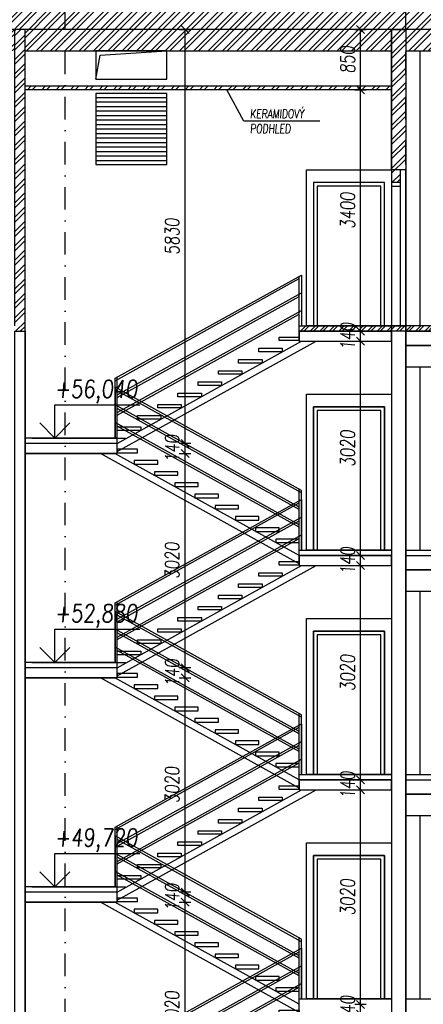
# Model space of a CAD drawing. Header units: millimetres. Extents: x 22267 to 193155, y 329430 to 541733.
# Tile 83 of 89: x 140697 to 146385, y 392595 to 406463. Entities that reach past the tile are written whole.
import ezdxf

# ---------------------------------------------------------------- set-up
doc = ezdxf.new("R2010")
doc.units = ezdxf.units.MM
doc.linetypes.add('ČERCHOVANÁ', pattern=[25.4, 12.7, -6.35, 0, -6.35])
for name, color, linetype in [('BOURÁNÍ FASÁDY', 30, 'Continuous'), ('BOURÁNÍ PODLAHY', 30, 'Continuous'), ('BOURÁNÍ PŘÍČEK', 30, 'Continuous'), ('DVERE', 4, 'Continuous'), ('KOTY', 7, 'Continuous'), ('KOTY_100', 7, 'Continuous'), ('KÓTY BP PŘÍČKY', 255, 'Continuous'), ('OSY', 7, 'Continuous'), ('TENKA', 4, 'Continuous'), ('TLUSTA', 2, 'Continuous'), ('ŽB', 1, 'Continuous')]:
    doc.layers.add(name, color=color, linetype=linetype)
doc.styles.add('CS-ROMANS', font='romans.shx', dxfattribs={"width": 0.75, "oblique": 5})
doc.styles.add('CS-ROMANS_100', font='romans.shx', dxfattribs={"width": 0.75, "oblique": 5, "height": 200})
doc.styles.add('ROMANS', font='romans.shx', dxfattribs={"width": 0.75, "oblique": 5, "height": 200})
doc.dimstyles.new('A_KÓTA_100', dxfattribs={"dimtxt": 200, "dimasz": 4, "dimexe": 100, "dimexo": 1500, "dimgap": 80, "dimtad": 1, "dimdec": 0, "dimdsep": 46, "dimtxsty": 'CS-ROMANS_100', "dimblk": 'KOT_CARA20', "dimcen": 90, "dimse1": 1, "dimse2": 1, "dimclrd": 256, "dimclre": 256, "dimclrt": 256, "dimadec": 0, "dimazin": 0, "dimtfac": 1, "dimtdec": 0, "dimtix": 1, "dimtmove": 2, "dimatfit": 3, "dimldrblk": 'OBLIQUE', "dimfxl": 1, "dimfxlon": 1, "dimtolj": 1, "dimarcsym": 0})

# ---------------------------------------------------------------- blocks, each defined once
blk = doc.blocks.new('VÝŠKOVÁ KÓTA 1')
at = {"ltscale": 0.25}
for p, q in [((0, 3.76), (9.59, 3.76)), ((0, 0), (0, 3.76)), ((0, 0), (-1.7, 1.7)), ((0, 0), (1.7, 1.7))]:
    blk.add_line(p, q, dxfattribs=at)
at = {"style": 'ROMANS', "oblique": 5, "width": 0.8}
blk.add_attdef('VÝŠKA', (0, 4.54), '', height=2, dxfattribs=at)
blk = doc.blocks.new('BUDOVA_A_schodiste_rez')
at = {"layer": 'TENKA', "color": 7}
for p, q in [((37, 2297), (37, 1580)), ((2663, 841), (37, 2297)), ((2663, 807), (67, 2246)), ((2632, 608), (37, 2047)), ((2632, 574), (67, 1996)), ((2632, 358), (37, 1797)), ((2632, 324), (67, 1746)), ((37, -739), (2663, 717)), ((2663, 717), (2663, 0)), ((37, -773), (2632, 666)), ((67, -972), (2663, 467)), ((67, -1006), (2632, 416)), ((67, -1222), (2663, 217)), ((67, -1256), (2632, 166))]:
    blk.add_line(p, q, dxfattribs=at)
for points in [[(67, 1580), (67, 2280)], [(2632, 0), (2632, 858)], [(2663, 0), (2663, 841)], [(2632, 0), (2632, 700)], [(37, -1580), (37, -739)], [(67, -1580), (67, -722)]]:
    blk.add_lwpolyline(points, dxfattribs=at)
at = {"layer": 'TENKA'}
for points in [[(352, 1422), (67, 1422), (67, 1372), (352, 1372)], [(637, 1264), (307, 1264), (307, 1214), (637, 1214)], [(922, 1106), (592, 1106), (592, 1056), (922, 1056)], [(1207, 948), (877, 948), (877, 898), (1207, 898)], [(1492, 790), (1162, 790), (1162, 740), (1492, 740)], [(1777, 632), (1447, 632), (1447, 582), (1777, 582)], [(2062, 474), (1732, 474), (1732, 424), (2062, 424)], [(2347, 316), (2017, 316), (2017, 266), (2347, 266)], [(2632, 158), (2302, 158), (2302, 108), (2632, 108)], [(2347, -158), (2632, -158), (2632, -208), (2347, -208)], [(2062, -316), (2393, -316), (2393, -366), (2062, -366)], [(1777, -474), (2108, -474), (2108, -524), (1777, -524)], [(1492, -632), (1823, -632), (1823, -682), (1492, -682)], [(1207, -790), (1538, -790), (1538, -840), (1207, -840)], [(922, -948), (1253, -948), (1253, -998), (922, -998)], [(637, -1106), (968, -1106), (968, -1156), (637, -1156)], [(352, -1264), (683, -1264), (683, -1314), (352, -1314)], [(67, -1422), (398, -1422), (398, -1472), (67, -1472)]]:
    blk.add_lwpolyline(points, close=True, dxfattribs=at)
for points in [[(2632, -189), (-171, 1365)], [(2632, -75), (35, 1365)], [(67, -1655), (2665, -215)], [(67, -1769), (2871, -215)]]:
    blk.add_lwpolyline(points, dxfattribs=at)
blk = doc.blocks.new('KOT_CARA20')
for p, q in [((0, 0), (-14.1, -14.1)), ((0, 20), (0, -20)), ((0, 0), (14.1, 14.1))]:
    blk.add_line(p, q)
blk = doc.blocks.new('*D3261')
at = {"layer": 'Defpoints', "color": 0, "transparency": 16777216}
for p in [(141576, 394035), (143027, 394035), (141573, 391015)]:
    blk.add_point(p, dxfattribs=at)
at = {"layer": 'KOTY_100', "lineweight": -2, "transparency": 16777216}
blk.add_line((143027, 391019), (143027, 394031), dxfattribs=at)
at = {"layer": 'KOTY_100', "lineweight": -2, "transparency": 16777216, "xscale": 4, "yscale": 4, "zscale": 4}
for p, rotation in [((143027, 394035), 90), ((143027, 391015), 270)]:
    blk.add_blockref('KOT_CARA20', p, dxfattribs=dict(at, rotation=rotation))
at = {"layer": 'KOTY_100', "transparency": 16777216, "insert": (142847, 392525), "char_height": 200, "attachment_point": 5, "rotation": 90, "style": 'CS-ROMANS_100'}
blk.add_mtext('\\A1;3020', dxfattribs=at)
blk = doc.blocks.new('_OBLIQUE')
at = {"color": 0, "linetype": 'ByBlock', "ltscale": 15}
blk.add_line((-0.5, -0.5), (0.5, 0.5), dxfattribs=at)
blk = doc.blocks.new('*D3262')
at = {"layer": 'Defpoints', "color": 0, "transparency": 16777216}
for p in [(141576, 394175), (143027, 394175), (141576, 394035)]:
    blk.add_point(p, dxfattribs=at)
at = {"layer": 'KOTY_100', "lineweight": -2, "transparency": 16777216}
for p, q in [((143027, 394179), (143027, 394183)), ((143027, 394035), (143027, 394175)), ((143027, 394031), (143027, 394027))]:
    blk.add_line(p, q, dxfattribs=at)
at = {"layer": 'KOTY_100', "lineweight": -2, "transparency": 16777216, "xscale": 4, "yscale": 4, "zscale": 4}
for p, rotation in [((143027, 394175), 270), ((143027, 394035), 90)]:
    blk.add_blockref('KOT_CARA20', p, dxfattribs=dict(at, rotation=rotation))
at = {"layer": 'KOTY_100', "transparency": 16777216, "insert": (142847, 394105), "char_height": 200, "attachment_point": 5, "rotation": 90, "style": 'CS-ROMANS_100'}
blk.add_mtext('\\A1;140', dxfattribs=at)
blk = doc.blocks.new('*D3263')
at = {"layer": 'Defpoints', "color": 0, "transparency": 16777216}
for p in [(141529, 397195), (143027, 397195), (141576, 394175)]:
    blk.add_point(p, dxfattribs=at)
at = {"layer": 'KOTY_100', "lineweight": -2, "transparency": 16777216}
blk.add_line((143027, 394179), (143027, 397191), dxfattribs=at)
at = {"layer": 'KOTY_100', "lineweight": -2, "transparency": 16777216, "xscale": 4, "yscale": 4, "zscale": 4}
for p, rotation in [((143027, 397195), 90), ((143027, 394175), 270)]:
    blk.add_blockref('KOT_CARA20', p, dxfattribs=dict(at, rotation=rotation))
at = {"layer": 'KOTY_100', "transparency": 16777216, "insert": (142847, 395685), "char_height": 200, "attachment_point": 5, "rotation": 90, "style": 'CS-ROMANS_100'}
blk.add_mtext('\\A1;3020', dxfattribs=at)
blk = doc.blocks.new('*D3264')
at = {"layer": 'Defpoints', "color": 0, "transparency": 16777216}
for p in [(141529, 397335), (143027, 397335), (141529, 397195)]:
    blk.add_point(p, dxfattribs=at)
at = {"layer": 'KOTY_100', "lineweight": -2, "transparency": 16777216}
for p, q in [((143027, 397339), (143027, 397343)), ((143027, 397195), (143027, 397335)), ((143027, 397191), (143027, 397187))]:
    blk.add_line(p, q, dxfattribs=at)
at = {"layer": 'KOTY_100', "lineweight": -2, "transparency": 16777216, "xscale": 4, "yscale": 4, "zscale": 4}
for p, rotation in [((143027, 397335), 270), ((143027, 397195), 90)]:
    blk.add_blockref('KOT_CARA20', p, dxfattribs=dict(at, rotation=rotation))
at = {"layer": 'KOTY_100', "transparency": 16777216, "insert": (142847, 397265), "char_height": 200, "attachment_point": 5, "rotation": 90, "style": 'CS-ROMANS_100'}
blk.add_mtext('\\A1;140', dxfattribs=at)
blk = doc.blocks.new('*D3265')
at = {"layer": 'Defpoints', "color": 0, "transparency": 16777216}
for p in [(141479, 400355), (143027, 400355), (141529, 397335)]:
    blk.add_point(p, dxfattribs=at)
at = {"layer": 'KOTY_100', "lineweight": -2, "transparency": 16777216}
blk.add_line((143027, 397339), (143027, 400351), dxfattribs=at)
at = {"layer": 'KOTY_100', "lineweight": -2, "transparency": 16777216, "xscale": 4, "yscale": 4, "zscale": 4}
for p, rotation in [((143027, 400355), 90), ((143027, 397335), 270)]:
    blk.add_blockref('KOT_CARA20', p, dxfattribs=dict(at, rotation=rotation))
at = {"layer": 'KOTY_100', "transparency": 16777216, "insert": (142847, 398845), "char_height": 200, "attachment_point": 5, "rotation": 90, "style": 'CS-ROMANS_100'}
blk.add_mtext('\\A1;3020', dxfattribs=at)
blk = doc.blocks.new('*D3266')
at = {"layer": 'Defpoints', "color": 0, "transparency": 16777216}
for p in [(141474, 400495), (143027, 400495), (141479, 400355)]:
    blk.add_point(p, dxfattribs=at)
at = {"layer": 'KOTY_100', "lineweight": -2, "transparency": 16777216}
for p, q in [((143027, 400499), (143027, 400503)), ((143027, 400355), (143027, 400495)), ((143027, 400351), (143027, 400347))]:
    blk.add_line(p, q, dxfattribs=at)
at = {"layer": 'KOTY_100', "lineweight": -2, "transparency": 16777216, "xscale": 4, "yscale": 4, "zscale": 4}
for p, rotation in [((143027, 400495), 270), ((143027, 400355), 90)]:
    blk.add_blockref('KOT_CARA20', p, dxfattribs=dict(at, rotation=rotation))
at = {"layer": 'KOTY_100', "transparency": 16777216, "insert": (142847, 400425), "char_height": 200, "attachment_point": 5, "rotation": 90, "style": 'CS-ROMANS_100'}
blk.add_mtext('\\A1;140', dxfattribs=at)
blk = doc.blocks.new('*D3267')
at = {"layer": 'Defpoints', "color": 0, "transparency": 16777216}
for p in [(143027, 406325), (143220, 406325), (141474, 400495)]:
    blk.add_point(p, dxfattribs=at)
at = {"layer": 'KOTY_100', "lineweight": -2, "transparency": 16777216}
blk.add_line((143027, 400499), (143027, 406321), dxfattribs=at)
at = {"layer": 'KOTY_100', "lineweight": -2, "transparency": 16777216, "xscale": 4, "yscale": 4, "zscale": 4}
for p, rotation in [((143027, 406325), 90), ((143027, 400495), 270)]:
    blk.add_blockref('KOT_CARA20', p, dxfattribs=dict(at, rotation=rotation))
at = {"layer": 'KOTY_100', "transparency": 16777216, "insert": (142847, 403410), "char_height": 200, "attachment_point": 5, "rotation": 90, "style": 'CS-ROMANS_100'}
blk.add_mtext('\\A1;5830', dxfattribs=at)
blk = doc.blocks.new('*D3339')
at = {"layer": 'Defpoints', "color": 0, "transparency": 16777216}
for p in [(145498, 392595), (145678, 392595), (145594, 392455)]:
    blk.add_point(p, dxfattribs=at)
at = {"layer": 'KOTY_100', "lineweight": -2, "transparency": 16777216}
for p, q in [((145498, 392599), (145498, 392603)), ((145498, 392455), (145498, 392595)), ((145498, 392451), (145498, 392447))]:
    blk.add_line(p, q, dxfattribs=at)
at = {"layer": 'KOTY_100', "lineweight": -2, "transparency": 16777216, "xscale": 4, "yscale": 4, "zscale": 4}
for p, rotation in [((145498, 392595), 270), ((145498, 392455), 90)]:
    blk.add_blockref('KOT_CARA20', p, dxfattribs=dict(at, rotation=rotation))
at = {"layer": 'KOTY_100', "transparency": 16777216, "insert": (145318, 392525), "char_height": 200, "attachment_point": 5, "rotation": 90, "style": 'CS-ROMANS_100'}
blk.add_mtext('\\A1;140', dxfattribs=at)
blk = doc.blocks.new('*D3340')
at = {"layer": 'Defpoints', "color": 0, "transparency": 16777216}
for p in [(145498, 395615), (145594, 395615), (145678, 392595)]:
    blk.add_point(p, dxfattribs=at)
at = {"layer": 'KOTY_100', "lineweight": -2, "transparency": 16777216}
blk.add_line((145498, 392599), (145498, 395611), dxfattribs=at)
at = {"layer": 'KOTY_100', "lineweight": -2, "transparency": 16777216, "xscale": 4, "yscale": 4, "zscale": 4}
for p, rotation in [((145498, 395615), 90), ((145498, 392595), 270)]:
    blk.add_blockref('KOT_CARA20', p, dxfattribs=dict(at, rotation=rotation))
at = {"layer": 'KOTY_100', "transparency": 16777216, "insert": (145318, 394105), "char_height": 200, "attachment_point": 5, "rotation": 90, "style": 'CS-ROMANS_100'}
blk.add_mtext('\\A1;3020', dxfattribs=at)
blk = doc.blocks.new('*D3341')
at = {"layer": 'Defpoints', "color": 0, "transparency": 16777216}
for p in [(145498, 395755), (145594, 395755), (145594, 395615)]:
    blk.add_point(p, dxfattribs=at)
at = {"layer": 'KOTY_100', "lineweight": -2, "transparency": 16777216}
for p, q in [((145498, 395759), (145498, 395763)), ((145498, 395615), (145498, 395755)), ((145498, 395611), (145498, 395607))]:
    blk.add_line(p, q, dxfattribs=at)
at = {"layer": 'KOTY_100', "lineweight": -2, "transparency": 16777216, "xscale": 4, "yscale": 4, "zscale": 4}
for p, rotation in [((145498, 395755), 270), ((145498, 395615), 90)]:
    blk.add_blockref('KOT_CARA20', p, dxfattribs=dict(at, rotation=rotation))
at = {"layer": 'KOTY_100', "transparency": 16777216, "insert": (145318, 395685), "char_height": 200, "attachment_point": 5, "rotation": 90, "style": 'CS-ROMANS_100'}
blk.add_mtext('\\A1;140', dxfattribs=at)
blk = doc.blocks.new('*D3342')
at = {"layer": 'Defpoints', "color": 0, "transparency": 16777216}
for p in [(145498, 398775), (145650, 398775), (145594, 395755)]:
    blk.add_point(p, dxfattribs=at)
at = {"layer": 'KOTY_100', "lineweight": -2, "transparency": 16777216}
blk.add_line((145498, 395759), (145498, 398771), dxfattribs=at)
at = {"layer": 'KOTY_100', "lineweight": -2, "transparency": 16777216, "xscale": 4, "yscale": 4, "zscale": 4}
for p, rotation in [((145498, 398775), 90), ((145498, 395755), 270)]:
    blk.add_blockref('KOT_CARA20', p, dxfattribs=dict(at, rotation=rotation))
at = {"layer": 'KOTY_100', "transparency": 16777216, "insert": (145318, 397265), "char_height": 200, "attachment_point": 5, "rotation": 90, "style": 'CS-ROMANS_100'}
blk.add_mtext('\\A1;3020', dxfattribs=at)
blk = doc.blocks.new('*D3343')
at = {"layer": 'Defpoints', "color": 0, "transparency": 16777216}
for p in [(145498, 398915), (145678, 398915), (145650, 398775)]:
    blk.add_point(p, dxfattribs=at)
at = {"layer": 'KOTY_100', "lineweight": -2, "transparency": 16777216}
for p, q in [((145498, 398919), (145498, 398923)), ((145498, 398775), (145498, 398915)), ((145498, 398771), (145498, 398767))]:
    blk.add_line(p, q, dxfattribs=at)
at = {"layer": 'KOTY_100', "lineweight": -2, "transparency": 16777216, "xscale": 4, "yscale": 4, "zscale": 4}
for p, rotation in [((145498, 398915), 270), ((145498, 398775), 90)]:
    blk.add_blockref('KOT_CARA20', p, dxfattribs=dict(at, rotation=rotation))
at = {"layer": 'KOTY_100', "transparency": 16777216, "insert": (145318, 398845), "char_height": 200, "attachment_point": 5, "rotation": 90, "style": 'CS-ROMANS_100'}
blk.add_mtext('\\A1;140', dxfattribs=at)
blk = doc.blocks.new('*D3344')
at = {"layer": 'Defpoints', "color": 0, "transparency": 16777216}
for p in [(145498, 401935), (145594, 401935), (145678, 398915)]:
    blk.add_point(p, dxfattribs=at)
at = {"layer": 'KOTY_100', "lineweight": -2, "transparency": 16777216}
blk.add_line((145498, 398919), (145498, 401931), dxfattribs=at)
at = {"layer": 'KOTY_100', "lineweight": -2, "transparency": 16777216, "xscale": 4, "yscale": 4, "zscale": 4}
for p, rotation in [((145498, 401935), 90), ((145498, 398915), 270)]:
    blk.add_blockref('KOT_CARA20', p, dxfattribs=dict(at, rotation=rotation))
at = {"layer": 'KOTY_100', "transparency": 16777216, "insert": (145318, 400425), "char_height": 200, "attachment_point": 5, "rotation": 90, "style": 'CS-ROMANS_100'}
blk.add_mtext('\\A1;3020', dxfattribs=at)
blk = doc.blocks.new('*D3345')
at = {"layer": 'Defpoints', "color": 0, "transparency": 16777216}
for p in [(145498, 402075), (145594, 402075), (145594, 401935)]:
    blk.add_point(p, dxfattribs=at)
at = {"layer": 'KOTY_100', "lineweight": -2, "transparency": 16777216}
for p, q in [((145498, 402079), (145498, 402083)), ((145498, 401935), (145498, 402075)), ((145498, 401931), (145498, 401927))]:
    blk.add_line(p, q, dxfattribs=at)
at = {"layer": 'KOTY_100', "lineweight": -2, "transparency": 16777216, "xscale": 4, "yscale": 4, "zscale": 4}
for p, rotation in [((145498, 402075), 270), ((145498, 401935), 90)]:
    blk.add_blockref('KOT_CARA20', p, dxfattribs=dict(at, rotation=rotation))
at = {"layer": 'KOTY_100', "transparency": 16777216, "insert": (145318, 402005), "char_height": 200, "attachment_point": 5, "rotation": 90, "style": 'CS-ROMANS_100'}
blk.add_mtext('\\A1;140', dxfattribs=at)
blk = doc.blocks.new('*D3346')
at = {"layer": 'Defpoints', "color": 0, "transparency": 16777216}
for p in [(145498, 405475), (145637, 405475), (145594, 402075)]:
    blk.add_point(p, dxfattribs=at)
at = {"layer": 'KOTY_100', "lineweight": -2, "transparency": 16777216}
blk.add_line((145498, 402079), (145498, 405471), dxfattribs=at)
at = {"layer": 'KOTY_100', "lineweight": -2, "transparency": 16777216, "xscale": 4, "yscale": 4, "zscale": 4}
for p, rotation in [((145498, 405475), 90), ((145498, 402075), 270)]:
    blk.add_blockref('KOT_CARA20', p, dxfattribs=dict(at, rotation=rotation))
at = {"layer": 'KOTY_100', "transparency": 16777216, "insert": (145318, 403775), "char_height": 200, "attachment_point": 5, "rotation": 90, "style": 'CS-ROMANS_100'}
blk.add_mtext('\\A1;3400', dxfattribs=at)
blk = doc.blocks.new('*D3347')
at = {"layer": 'Defpoints', "color": 0, "transparency": 16777216}
for p in [(145498, 406325), (145662, 406325), (145637, 405475)]:
    blk.add_point(p, dxfattribs=at)
at = {"layer": 'KOTY_100', "lineweight": -2, "transparency": 16777216}
blk.add_line((145498, 405479), (145498, 406321), dxfattribs=at)
at = {"layer": 'KOTY_100', "lineweight": -2, "transparency": 16777216, "xscale": 4, "yscale": 4, "zscale": 4}
for p, rotation in [((145498, 406325), 90), ((145498, 405475), 270)]:
    blk.add_blockref('KOT_CARA20', p, dxfattribs=dict(at, rotation=rotation))
at = {"layer": 'KOTY_100', "transparency": 16777216, "insert": (145318, 405900), "char_height": 200, "attachment_point": 5, "rotation": 90, "style": 'CS-ROMANS_100'}
blk.add_mtext('\\A1;850', dxfattribs=at)

msp = doc.modelspace()

# ---------------------------------------------------------------- hatches: boundary and pattern name
at = {"layer": 'BOURÁNÍ FASÁDY'}
h = msp.add_hatch(dxfattribs=at)
h.set_pattern_fill('ANSI31', color=256, scale=20, angle=135)
h.set_pattern_definition([(180, (43284.25, 370697.944), (-1e-14, -63.5), [])])
h.paths.add_polyline_path([(141772.4, 405425.5), (142772.4, 405425.5), (142772.4, 404425.5), (141772.4, 404425.5)])
at = {"layer": 'BOURÁNÍ PODLAHY'}
h = msp.add_hatch(dxfattribs=at)
h.set_pattern_fill('ANSI32', color=256, scale=10)
h.paths.add_polyline_path([(145937.4, 402150.5), (144637.4, 402150.5), (144637.4, 402075.5), (145937.4, 402075.5)])
h.paths.add_polyline_path([(146137.4, 402150.5), (145937.4, 402150.5), (145937.4, 402075.5), (146137.4, 402075.5)])
h.paths.add_polyline_path([(150937.4, 402150.5), (146137.4, 402150.5), (146137.4, 402075.5), (150937.4, 402075.5)])
h.paths.add_polyline_path([(151987.4, 402150.5), (150937.4, 402150.5), (150937.4, 402075.5), (151987.4, 402075.5)])
at = {"layer": 'BOURÁNÍ PŘÍČEK'}
h = msp.add_hatch(dxfattribs=at)
h.set_pattern_fill('ANSI32', color=256, scale=15)
h.paths.add_polyline_path([(136537.4, 406600.5), (131737.4, 406600.5), (131737.4, 406325.5), (136537.4, 406325.5)])
h.paths.add_polyline_path([(131737.4, 406600.5), (129937.4, 406600.5), (129937.4, 406325.5), (131737.4, 406325.5)])
h.paths.add_polyline_path([(131737.4, 406325.5), (129937.4, 406325.5), (129937.4, 406025.5), (131737.4, 406025.5)])
h.paths.add_polyline_path([(134074.9, 406325.5), (131737.4, 406325.5), (131737.4, 406025.5), (134074.9, 406025.5)])
h.paths.add_polyline_path([(136537.4, 406325.5), (134224.9, 406325.5), (134224.9, 406025.5), (136537.4, 406025.5)])
h.paths.add_polyline_path([(141337.4, 406600.5), (136537.4, 406600.5), (136537.4, 406325.5), (136737.4, 406325.5), (141337.4, 406325.5)])
h.paths.add_polyline_path([(138672.4, 406325.5), (136737.4, 406325.5), (136737.4, 406025.5), (138672.4, 406025.5)])
h.paths.add_polyline_path([(140622.4, 406325.5), (138747.4, 406325.5), (138747.4, 406025.5), (140622.4, 406025.5)])
h.paths.add_polyline_path([(141337.4, 406325.5), (140772.4, 406325.5), (140772.4, 406025.5), (141337.4, 406025.5)])
h.paths.add_polyline_path([(146137.4, 406325.5), (141337.4, 406325.5), (141337.4, 406025.5), (145937.4, 406025.5), (145937.4, 404170.5), (146062.4, 404170.5), (146062.4, 404350.5), (146137.4, 404350.5), (146137.4, 406025.5)])
h.paths.add_polyline_path([(146137.4, 406600.5), (141337.4, 406600.5), (141337.4, 406325.5), (146137.4, 406325.5)])
h.paths.add_polyline_path([(152737.4, 406600.5), (146137.4, 406600.5), (146137.4, 406325.5), (152737.4, 406325.5)])
h.paths.add_polyline_path([(152737.4, 406325.5), (150937.4, 406325.5), (150937.4, 406025.5), (152737.4, 406025.5)])
h.paths.add_polyline_path([(150937.4, 406325.5), (146137.4, 406325.5), (146137.4, 406025.5), (150937.4, 406025.5)])
h = msp.add_hatch(dxfattribs=at)
h.set_pattern_fill('ANSI32', color=256, scale=15)
h.set_pattern_definition([(45, (102111.44, 50), (-101.02788, 101.02788), []), (45, (102178.79, 50), (-101.02788, 101.02788), [])])
h.paths.add_polyline_path([(145937.4, 405525.5), (140772.4, 405525.5), (140772.4, 406325.5), (140622.4, 406325.5), (140622.4, 402075.5), (140772.4, 402075.5), (140772.4, 405475.5), (145937.4, 405475.5)])

# ---------------------------------------------------------------- linework, layer by layer
at = {"layer": 'BOURÁNÍ FASÁDY'}
for points in [[(152737.4, 406325.5), (129937.4, 406325.5)], [(140772.4, 402075.5), (140772.4, 406325.5), (140622.4, 406325.5), (140622.4, 402150.5)], [(145937.4, 406325.5), (145937.4, 336000.5)], [(140772.4, 406025.5), (145937.4, 406025.5)], [(141772.4, 405625.5), (141832.4, 405965.5), (142772.4, 406025.5)], [(146337.4, 406025.5), (146337.4, 402150.5)]]:
    msp.add_lwpolyline(points, dxfattribs=at)
for points in [[(145937.4, 406325.5), (146137.4, 406325.5), (146137.4, 404350.5), (145937.4, 404350.5)], [(152737.4, 406325.5), (146137.4, 406325.5), (146137.4, 406025.5), (152737.4, 406025.5)], [(141772.4, 405625.5), (142772.4, 405625.5), (142772.4, 406025.5), (141772.4, 406025.5)], [(141772.4, 404425.5), (142772.4, 404425.5), (142772.4, 405425.5), (141772.4, 405425.5)], [(144737.4, 404350.5), (145937.4, 404350.5), (145937.4, 402150.5), (144737.4, 402150.5)]]:
    msp.add_lwpolyline(points, close=True, dxfattribs=at)
at = {"layer": 'BOURÁNÍ PODLAHY'}
msp.add_line((140622.4, 402075.5), (140772.4, 402075.5), dxfattribs=at)
msp.add_lwpolyline([(129937.4, 406600.5), (152737.4, 406600.5), (152737.4, 406325.5), (129937.4, 406325.5)], close=True, dxfattribs=at)
at = {"layer": 'BOURÁNÍ PŘÍČEK'}
for points in [[(146137.4, 406325.5), (146137.4, 335810.5)], [(145937.4, 405525.5), (140772.4, 405525.5)], [(145937.4, 405475.5), (140772.4, 405475.5)], [(146062.4, 402150.5), (146062.4, 404350.5)], [(144637.4, 402150.5), (145937.4, 402150.5)], [(144637.4, 401935.5), (144637.4, 402150.5)], [(152737.4, 402150.5), (145937.4, 402150.5)]]:
    msp.add_lwpolyline(points, dxfattribs=at)
for points in [[(145937.4, 402150.5), (146137.4, 402150.5), (146137.4, 404350.5), (145937.4, 404350.5)], [(144837.4, 402150.5), (145837.4, 402150.5), (145837.4, 404170.5), (144837.4, 404170.5)], [(144887.4, 402150.5), (145787.4, 402150.5), (145787.4, 404120.5), (144887.4, 404120.5)], [(145937.4, 404120.5), (146062.4, 404120.5), (146062.4, 404170.5), (145937.4, 404170.5)], [(144837.4, 398990.5), (145837.4, 398990.5), (145837.4, 401010.5), (144837.4, 401010.5)], [(144837.4, 401010.5), (145837.4, 401010.5), (145837.4, 398990.5), (144837.4, 398990.5)], [(144887.4, 398990.5), (145787.4, 398990.5), (145787.4, 400960.5), (144887.4, 400960.5)], [(144837.4, 395830.5), (145837.4, 395830.5), (145837.4, 397850.5), (144837.4, 397850.5)], [(144837.4, 397850.5), (145837.4, 397850.5), (145837.4, 395830.5), (144837.4, 395830.5)], [(144887.4, 395830.5), (145787.4, 395830.5), (145787.4, 397800.5), (144887.4, 397800.5)], [(144837.4, 392670.5), (145837.4, 392670.5), (145837.4, 394690.5), (144837.4, 394690.5)], [(144837.4, 394690.5), (145837.4, 394690.5), (145837.4, 392670.5), (144837.4, 392670.5)], [(144887.4, 392670.5), (145787.4, 392670.5), (145787.4, 394640.5), (144887.4, 394640.5)]]:
    msp.add_lwpolyline(points, close=True, dxfattribs=at)
at = {"layer": 'DVERE'}
for points in [[(144737.4, 401190.5), (145937.4, 401190.5), (145937.4, 398990.5), (144737.4, 398990.5)], [(144737.4, 398030.5), (145937.4, 398030.5), (145937.4, 395830.5), (144737.4, 395830.5)], [(144737.4, 394870.5), (145937.4, 394870.5), (145937.4, 392670.5), (144737.4, 392670.5)]]:
    msp.add_lwpolyline(points, close=True, dxfattribs=at)
at = {"layer": 'KOTY', "linetype": 'ByBlock'}
for p, q in [((140870.4, 400570.5), (142187.5, 400570.5)), ((140870.4, 397410.5), (142187.5, 397410.5)), ((140870.4, 394250.5), (142187.5, 394250.5))]:
    msp.add_line(p, q, dxfattribs=at)
at = {"layer": 'KÓTY BP PŘÍČKY'}
msp.add_lwpolyline([(144927.2, 405032.3), (143856.4, 405032.3), (143614.5, 405475.5)], dxfattribs=at)
at = {"layer": 'OSY', "linetype": 'ČERCHOVANÁ', "ltscale": 25}
for points in [[(141337.4, 331387.3), (141337.4, 408305.5)], [(146137.4, 331387.3), (146137.4, 408305.5)]]:
    msp.add_lwpolyline(points, dxfattribs=at)
at = {"layer": 'TENKA', "color": 7}
for p, q in [((142042.4, 401411.9), (144667.4, 402867.1)), ((144667.4, 402867.1), (144667.4, 402150.5)), ((142042.4, 401377.6), (144637.4, 402816.2)), ((142072.4, 401178.5), (144667.4, 402617.1)), ((142072.4, 401144.2), (144637.4, 402566.2)), ((142072.4, 400928.5), (144667.4, 402367.1)), ((142072.4, 400894.2), (144637.4, 402316.2))]:
    msp.add_line(p, q, dxfattribs=at)
msp.add_lwpolyline([(144637.4, 402150.5), (144637.4, 402850.5)], dxfattribs=at)
at = {"layer": 'TENKA'}
for points in [[(144637.4, 402075.5), (145937.4, 402075.5)], [(152737.4, 402075.5), (145937.4, 402075.5)], [(142072.4, 400495.5), (144669.9, 401935.5)], [(142072.4, 400381.2), (144876.1, 401935.5)], [(147912.4, 401575.5), (152737.4, 401575.5), (152737.4, 401875.5), (146137.4, 401875.5), (146137.4, 401575.5), (147837.4, 401575.5)], [(146337.4, 401575.5), (146337.4, 398990.5)], [(142042.4, 400570.5), (142042.4, 401411.9)], [(142072.4, 400570.5), (142072.4, 401428.5)], [(142072.4, 400495.5), (140772.4, 400495.5)], [(144637.4, 398915.5), (145937.4, 398915.5)], [(146137.4, 398915.5), (152737.4, 398915.5)], [(147912.4, 398415.5), (152737.4, 398415.5), (152737.4, 398715.5), (146137.4, 398715.5), (146137.4, 398415.5), (147837.4, 398415.5)], [(146337.4, 398415.5), (146337.4, 395830.5)], [(142072.4, 397335.5), (140772.4, 397335.5)], [(144637.4, 395755.5), (145937.4, 395755.5)], [(146137.4, 395755.5), (152737.4, 395755.5)], [(147912.4, 395255.5), (152737.4, 395255.5), (152737.4, 395555.5), (146137.4, 395555.5), (146137.4, 395255.5), (147837.4, 395255.5)], [(146337.4, 395255.5), (146337.4, 392670.5)], [(142072.4, 394175.5), (140772.4, 394175.5)]]:
    msp.add_lwpolyline(points, dxfattribs=at)
for points in [[(144352.4, 401992.5), (144637.4, 401992.5), (144637.4, 401942.5), (144352.4, 401942.5)], [(144067.4, 401834.5), (144397.5, 401834.5), (144397.5, 401784.5), (144067.4, 401784.5)], [(143782.4, 401676.5), (144112.5, 401676.5), (144112.5, 401626.5), (143782.4, 401626.5)], [(143497.4, 401518.5), (143827.5, 401518.5), (143827.5, 401468.5), (143497.4, 401468.5)], [(143212.4, 401360.5), (143542.5, 401360.5), (143542.5, 401310.5), (143212.4, 401310.5)], [(142927.4, 401202.5), (143257.5, 401202.5), (143257.5, 401152.5), (142927.4, 401152.5)], [(142642.4, 401044.5), (142972.5, 401044.5), (142972.5, 400994.5), (142642.4, 400994.5)], [(142357.4, 400886.5), (142687.5, 400886.5), (142687.5, 400836.5), (142357.4, 400836.5)], [(142072.4, 400728.5), (142402.5, 400728.5), (142402.5, 400678.5), (142072.4, 400678.5)]]:
    msp.add_lwpolyline(points, close=True, dxfattribs=at)
at = {"layer": 'TLUSTA'}
for points in [[(140772.4, 402075.5), (140772.4, 349935.5)], [(144637.4, 401935.5), (145937.4, 401935.5)], [(146137.4, 401875.5), (152737.4, 401875.5)], [(142072.4, 400570.5), (140772.4, 400570.5)], [(142072.4, 400355.5), (142072.4, 400570.5)], [(142072.4, 400355.5), (140772.4, 400355.5)], [(144637.4, 398990.5), (145937.4, 398990.5)], [(144637.4, 398775.5), (144637.4, 398990.5)], [(146137.4, 398990.5), (152737.4, 398990.5)], [(144637.4, 398775.5), (145937.4, 398775.5)], [(146137.4, 398715.5), (152737.4, 398715.5)], [(142072.4, 397410.5), (140772.4, 397410.5)], [(142072.4, 397195.5), (142072.4, 397410.5)], [(142072.4, 397195.5), (140772.4, 397195.5)], [(144637.4, 395830.5), (145937.4, 395830.5)], [(144637.4, 395615.5), (144637.4, 395830.5)], [(146137.4, 395830.5), (152737.4, 395830.5)], [(144637.4, 395615.5), (145937.4, 395615.5)], [(146137.4, 395555.5), (152737.4, 395555.5)], [(142072.4, 394250.5), (140772.4, 394250.5)], [(142072.4, 394035.5), (142072.4, 394250.5)], [(142072.4, 394035.5), (140772.4, 394035.5)], [(144637.4, 392670.5), (145937.4, 392670.5)], [(144637.4, 392455.5), (144637.4, 392670.5)], [(146137.4, 392670.5), (152737.4, 392670.5)]]:
    msp.add_lwpolyline(points, dxfattribs=at)
at = {"layer": 'ŽB'}
msp.add_lwpolyline([(140622.4, 402075.5), (140622.4, 349935.5), (140772.4, 349935.5), (140772.4, 402075.5)], dxfattribs=at)
for points in [[(144637.4, 401935.5), (145937.4, 401935.5), (145937.4, 402075.5), (144637.4, 402075.5)], [(145937.4, 336000.5), (146137.4, 336000.5), (146137.4, 402150.5), (145937.4, 402150.5)], [(146137.4, 402075.5), (152737.4, 402075.5), (152737.4, 401875.5), (146137.4, 401875.5)], [(140772.4, 400355.5), (142072.4, 400355.5), (142072.4, 400495.5), (140772.4, 400495.5)], [(144637.4, 398775.5), (145937.4, 398775.5), (145937.4, 398915.5), (144637.4, 398915.5)], [(146137.4, 398915.5), (152737.4, 398915.5), (152737.4, 398715.5), (146137.4, 398715.5)], [(140772.4, 397195.5), (142072.4, 397195.5), (142072.4, 397335.5), (140772.4, 397335.5)], [(144637.4, 395615.5), (145937.4, 395615.5), (145937.4, 395755.5), (144637.4, 395755.5)], [(146137.4, 395755.5), (152737.4, 395755.5), (152737.4, 395555.5), (146137.4, 395555.5)], [(140772.4, 394035.5), (142072.4, 394035.5), (142072.4, 394175.5), (140772.4, 394175.5)]]:
    msp.add_lwpolyline(points, close=True, dxfattribs=at)

# ---------------------------------------------------------------- block references
at = {"layer": 'KOTY', "xscale": 125, "yscale": 125, "zscale": 125}
for p, values in [((141193.4, 400570.5), {'VÝŠKA': '+56,040'}), ((141193.4, 397410.5), {'VÝŠKA': '+52,880'}), ((141193.4, 394250.5), {'VÝŠKA': '+49,720'})]:
    msp.add_blockref('VÝŠKOVÁ KÓTA 1', p, dxfattribs=at).add_auto_attribs(values)
at = {"layer": 'TENKA'}
for p in [(142004.9, 398990.5), (142004.9, 395830.5), (142004.9, 392670.5)]:
    msp.add_blockref('BUDOVA_A_schodiste_rez', p, dxfattribs=at)

# ---------------------------------------------------------------- texts
at = {"layer": 'KÓTY BP PŘÍČKY', "insert": (143942.2, 405032.3), "char_height": 125, "width": 1172.911, "attachment_point": 4, "style": 'CS-ROMANS'}
msp.add_mtext('\\A1;KERAMIDOVÝ PODHLED', dxfattribs=at)

# ---------------------------------------------------------------- dimensions: what is measured, and where the dimension line sits
at = {"layer": 'KOTY_100'}
for base, p1, p2, picture, middle in [((143026.7, 406325.5), (141474, 400495.5), (143220, 406325.5), '*D3267', (142846.7, 403410.5)), ((145497.7, 406325.5), (145637.3, 405475.5), (145662, 406325.5), '*D3347', (145317.7, 405900.5)), ((145497.7, 405475.5), (145594.2, 402075.5), (145637.3, 405475.5), '*D3346', (145317.7, 403775.5)), ((145497.7, 402075.5), (145594.2, 401935.5), (145594.2, 402075.5), '*D3345', (145317.7, 402005.5)), ((145497.7, 401935.5), (145678.1, 398915.5), (145594.2, 401935.5), '*D3344', (145317.7, 400425.5)), ((143026.7, 400495.5), (141478.8, 400355.5), (141474, 400495.5), '*D3266', (142846.7, 400425.5)), ((143026.7, 400355.5), (141529, 397335.5), (141478.8, 400355.5), '*D3265', (142846.7, 398845.5)), ((145497.7, 398915.5), (145650.1, 398775.5), (145678.1, 398915.5), '*D3343', (145317.7, 398845.5)), ((145497.7, 398775.5), (145594.2, 395755.5), (145650.1, 398775.5), '*D3342', (145317.7, 397265.5)), ((143026.7, 397335.5), (141529, 397195.5), (141529, 397335.5), '*D3264', (142846.7, 397265.5)), ((143026.7, 397195.5), (141575.7, 394175.5), (141529, 397195.5), '*D3263', (142846.7, 395685.5)), ((145497.7, 395755.5), (145594.2, 395615.5), (145594.2, 395755.5), '*D3341', (145317.7, 395685.5)), ((145497.7, 395615.5), (145677.8, 392595.5), (145594.2, 395615.5), '*D3340', (145317.7, 394105.5)), ((143026.7, 394175.5), (141575.7, 394035.5), (141575.7, 394175.5), '*D3262', (142846.7, 394105.5)), ((143026.7, 394035.5), (141572.7, 391015.5), (141575.7, 394035.5), '*D3261', (142846.7, 392525.5)), ((145497.7, 392595.5), (145594.2, 392455.5), (145677.8, 392595.5), '*D3339', (145317.7, 392525.5))]:
    dim = msp.add_linear_dim(base=base, p1=p1, p2=p2, angle=90, dimstyle='A_KÓTA_100', dxfattribs=at)
    dim.commit()
    dim.dimension.update_dxf_attribs({"geometry": picture, "text_midpoint": middle})

doc.saveas('drawing.dxf')
